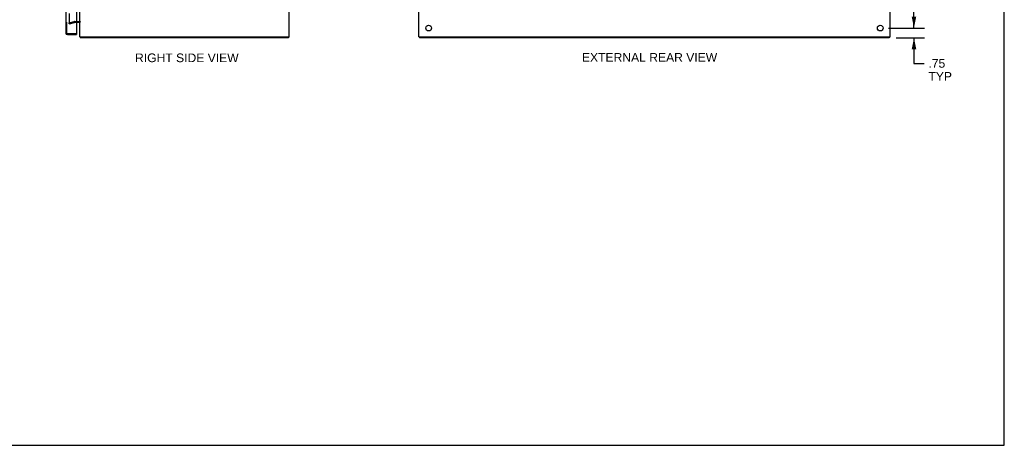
# Model space of a CAD drawing. Header units: inches. Extents: x 0 to 150, y 0 to 97.
# Tile 16 of 18: x 75 to 150, y 0 to 33. Entities that reach past the tile are written whole.
import ezdxf

# ---------------------------------------------------------------- set-up
doc = ezdxf.new("R2010")
doc.units = ezdxf.units.IN
doc.header["$LTSCALE"] = 8.257143
doc.header["$MEASUREMENT"] = 0
doc.linetypes.add('HIDDEN', pattern=[0.2, 0.1, -0.1])
doc.layers.get('0').update_dxf_attribs({"linetype": 'CONTINUOUS'})
for name, color, linetype in [('DEFAULT_2', 8, 'HIDDEN'), ('DIMENSIONS', 7, 'CONTINUOUS'), ('DOOR_ASSEMBLY', 7, 'CONTINUOUS')]:
    doc.layers.add(name, color=color, linetype=linetype)
doc.styles.get("Standard").update_dxf_attribs({"font": 'arial.ttf'})
doc.dimstyles.new('DIMSTYLE_1', dxfattribs={"dimtxt": 0.662338, "dimasz": 0.883117, "dimexe": 0.09, "dimexo": 0.07, "dimgap": 0.0375, "dimtad": 0, "dimtih": 1, "dimtoh": 1, "dimzin": 4, "dimdsep": 46, "dimtxsty": 'Standard', "dimblk": '_FILLED', "dimblk1": '_FILLED', "dimblk2": '_FILLED', "dimcen": 0.09, "dimadec": 3, "dimazin": 1, "dimtfac": 1, "dimtdec": 3, "dimtofl": 0, "dimtmove": 0, "dimatfit": 3, "dimldrblk": '_FILLED', "dimfxl": 0, "dimtolj": 1, "dimtzin": 4, "dimarcsym": 0})

# ---------------------------------------------------------------- blocks, each defined once
blk = doc.blocks.new('_FILLED')
at = {"color": 0, "linetype": 'ByBlock'}
blk.add_solid([(0, 0), (-1, 0.2), (-1, -0.2)], dxfattribs=at)
blk = doc.blocks.new('*D6')
at = {"layer": 'DIMENSIONS', "color": 2, "linetype": 'Continuous'}
for p, q in [((78.507, 63.431), (82.965, 63.431)), ((94.3, 63.431), (89.842, 63.431))]:
    blk.add_line(p, q, dxfattribs=at)
at = {"layer": 'DIMENSIONS', "color": 2, "linetype": 'Continuous', "xscale": 0.8831168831, "yscale": 0.8831168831, "zscale": 0.8831168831, "rotation": 180}
blk.add_blockref('_FILLED', (78.507, 63.431), dxfattribs=at)
at = {"layer": 'DIMENSIONS', "color": 2, "linetype": 'Continuous', "xscale": 0.8831168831, "yscale": 0.8831168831, "zscale": 0.8831168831}
blk.add_blockref('_FILLED', (94.3, 63.431), dxfattribs=at)
at = {"layer": 'DIMENSIONS', "color": 2, "linetype": 'Continuous', "insert": (86.404, 63.762), "char_height": 0.66234, "width": 6.21465, "attachment_point": 2, "line_spacing_factor": 0.9}
blk.add_mtext('15.79 USABLE\\PDEPTH', dxfattribs=at)
blk = doc.blocks.new('*D8')
at = {"layer": 'DIMENSIONS', "color": 2, "linetype": 'Continuous'}
for p, q in [((141.27, 66.396), (144.024, 66.396)), ((143.229, 66.396), (143.229, 49.808)), ((143.229, 31.896), (143.229, 48.483)), ((141.27, 31.896), (144.024, 31.896))]:
    blk.add_line(p, q, dxfattribs=at)
at = {"layer": 'DIMENSIONS', "color": 2, "linetype": 'Continuous', "xscale": 0.8831168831, "yscale": 0.8831168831, "zscale": 0.8831168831}
for p, rotation in [((143.229, 66.396), 90), ((143.229, 31.896), 270)]:
    blk.add_blockref('_FILLED', p, dxfattribs=dict(at, rotation=rotation))
at = {"layer": 'DIMENSIONS', "color": 2, "linetype": 'Continuous', "insert": (143.229, 49.477), "char_height": 0.6623, "width": 2.31449, "attachment_point": 2, "line_spacing_factor": 0.9}
blk.add_mtext('34.50', dxfattribs=at)
blk = doc.blocks.new('*D10')
at = {"layer": 'DIMENSIONS', "color": 2, "linetype": 'Continuous'}
for p, q in [((143.229, 31.896), (143.229, 33.662)), ((142.434, 31.896), (143.62, 31.896)), ((141.877, 31.146), (144.024, 31.146)), ((143.229, 31.146), (143.229, 29.195)), ((143.229, 29.195), (144.002, 29.195))]:
    blk.add_line(p, q, dxfattribs=at)
at = {"layer": 'DIMENSIONS', "color": 2, "linetype": 'Continuous', "xscale": 0.8831168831, "yscale": 0.8831168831, "zscale": 0.8831168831}
for p, rotation in [((143.229, 31.896), 270), ((143.229, 31.146), 90)]:
    blk.add_blockref('_FILLED', p, dxfattribs=dict(at, rotation=rotation))
at = {"layer": 'DIMENSIONS', "color": 2, "linetype": 'Continuous', "insert": (144.333, 29.526), "char_height": 0.6623, "width": 1.79496, "attachment_point": 1, "line_spacing_factor": 0.9}
blk.add_mtext('.75\\PTYP', dxfattribs=at)

msp = doc.modelspace()

# ---------------------------------------------------------------- linework, layer by layer
at = {"color": 7, "linetype": 'Continuous'}
for p, q in [((150.13, 0), (150.13, 97.143)), ((95.437, 31.221), (95.437, 31.146)), ((105.465, 31.221), (105.465, 31.146)), ((141.339, 31.221), (141.339, 31.146)), ((0, 0), (150.13, 0))]:
    msp.add_line(p, q, dxfattribs=at)
at = {"color": 3, "linetype": 'Continuous'}
for p, q in [((79.5, 31.221), (79.5, 67.071)), ((95.5, 31.221), (95.5, 67.071)), ((105.402, 31.221), (105.402, 67.071)), ((141.402, 31.221), (141.402, 67.071)), ((79.458, 32.321), (79.257, 32.321)), ((79.5, 31.221), (95.5, 31.221)), ((95.437, 31.146), (79.563, 31.146)), ((105.402, 31.221), (141.402, 31.221)), ((141.339, 31.146), (105.465, 31.146))]:
    msp.add_line(p, q, dxfattribs=at)
for points in [[(79.538, 31.177), (79.54, 31.175), (79.541, 31.173), (79.543, 31.171), (79.544, 31.169), (79.545, 31.167), (79.547, 31.164)], [(79.547, 31.164), (79.549, 31.16), (79.55, 31.158), (79.552, 31.156), (79.553, 31.154), (79.554, 31.152), (79.555, 31.15), (79.556, 31.149), (79.558, 31.148), (79.559, 31.147), (79.56, 31.146), (79.561, 31.146), (79.562, 31.146), (79.563, 31.146)]]:
    msp.add_lwpolyline(points, dxfattribs=at)
for centre in [(106.152, 31.896), (140.652, 31.896)]:
    msp.add_circle(centre, 0.219, dxfattribs=at)
for centre, radius, start, end in [((79.458, 32.279), 0.042, 0, 90), ((79.617, 31.263), 0.117, 201.04265, 227.44308)]:
    msp.add_arc(centre, radius, start, end, dxfattribs=at)
at = {"layer": 'DEFAULT_2', "color": 8, "linetype": 'HIDDEN'}
for p, q in [((78.688, 66.048), (78.688, 32.243)), ((78.688, 32.289), (79.074, 32.392)), ((79.1, 32.396), (79.458, 32.396)), ((78.707, 32.216), (78.688, 32.289)), ((78.707, 32.216), (79.093, 32.32)), ((79.257, 32.321), (79.1, 32.321))]:
    msp.add_line(p, q, dxfattribs=at)
for points in [[(78.688, 32.243), (78.688, 32.241), (78.688, 32.239), (78.689, 32.237), (78.689, 32.236), (78.69, 32.234)], [(78.707, 32.223), (78.706, 32.223), (78.704, 32.224), (78.702, 32.224), (78.7, 32.225), (78.699, 32.225), (78.697, 32.226), (78.695, 32.228), (78.694, 32.229), (78.692, 32.23), (78.691, 32.232), (78.69, 32.234)], [(78.712, 32.224), (78.71, 32.224), (78.708, 32.223), (78.707, 32.223)]]:
    msp.add_lwpolyline(points, dxfattribs=at)
for centre, radius, start, end in [((79.1, 32.296), 0.1, 90, 105), ((79.458, 32.279), 0.117, 33.09982, 90), ((79.1, 32.296), 0.025, 90, 105)]:
    msp.add_arc(centre, radius, start, end, dxfattribs=at)
at = {"layer": 'DOOR_ASSEMBLY', "color": 3, "linetype": 'Continuous'}
for p, q in [((78.432, 66.779), (78.432, 31.513)), ((79.257, 66.806), (79.257, 31.486)), ((78.549, 31.396), (79.257, 31.396))]:
    msp.add_line(p, q, dxfattribs=at)
at = {"layer": 'DOOR_ASSEMBLY', "color": 8, "linetype": 'HIDDEN'}
for p, q in [((78.507, 31.513), (78.507, 66.779)), ((78.549, 31.471), (79.242, 31.471))]:
    msp.add_line(p, q, dxfattribs=at)
at = {"layer": 'DOOR_ASSEMBLY', "color": 7, "linetype": 'Continuous'}
for p, q in [((79.242, 31.471), (79.257, 31.471)), ((79.257, 31.471), (79.257, 31.396))]:
    msp.add_line(p, q, dxfattribs=at)
at = {"layer": 'DOOR_ASSEMBLY', "color": 3, "linetype": 'Continuous'}
for centre, radius, start, end in [((78.549, 31.513), 0.117, 180, 270), ((79.242, 31.486), 0.015, 270, 360)]:
    msp.add_arc(centre, radius, start, end, dxfattribs=at)
at = {"layer": 'DOOR_ASSEMBLY', "color": 8, "linetype": 'HIDDEN'}
msp.add_arc((78.549, 31.513), 0.042, 180, 270, dxfattribs=at)

# ---------------------------------------------------------------- texts
at = {"layer": 'DIMENSIONS', "color": 2, "linetype": 'Continuous', "char_height": 0.66234, "attachment_point": 2, "line_spacing_factor": 0.9}
for s, insert, width in [('RIGHT SIDE VIEW', (87.678, 29.951), 7.89881), ('EXTERNAL REAR VIEW', (123.029, 29.985), 10.31178)]:
    msp.add_mtext(s, dxfattribs=dict(at, insert=insert, width=width))

# ---------------------------------------------------------------- dimensions: what is measured, and where the dimension line sits
at = {"layer": 'DIMENSIONS', "color": 2, "linetype": 'Continuous'}
dim = msp.add_linear_dim(base=(143.229, 31.896), p1=(141.2, 66.396), p2=(141.2, 31.896), angle=270, dimstyle='DIMSTYLE_1', dxfattribs=at)
dim.commit()
dim.dimension.update_dxf_attribs({"geometry": '*D8', "text_midpoint": (143.227, 49.142), "dimtype": 160})
for base, p1, p2, angle, text, picture, middle in [((78.507, 63.431), (94.3, 34.677), (78.507, 31.471), 180, '<> USABLE\\PDEPTH', '*D6', (86.404, 62.934)), ((143.229, 31.896), (141.807, 31.146), (142.364, 31.896), 90, '<>\\PTYP', '*D10', (145.23, 28.698))]:
    dim = msp.add_linear_dim(base=base, p1=p1, p2=p2, angle=angle, text=text, dimstyle='DIMSTYLE_1', dxfattribs=at)
    dim.commit()
    dim.dimension.update_dxf_attribs({"geometry": picture, "text_midpoint": middle, "dimtype": 160})

doc.saveas('drawing.dxf')
